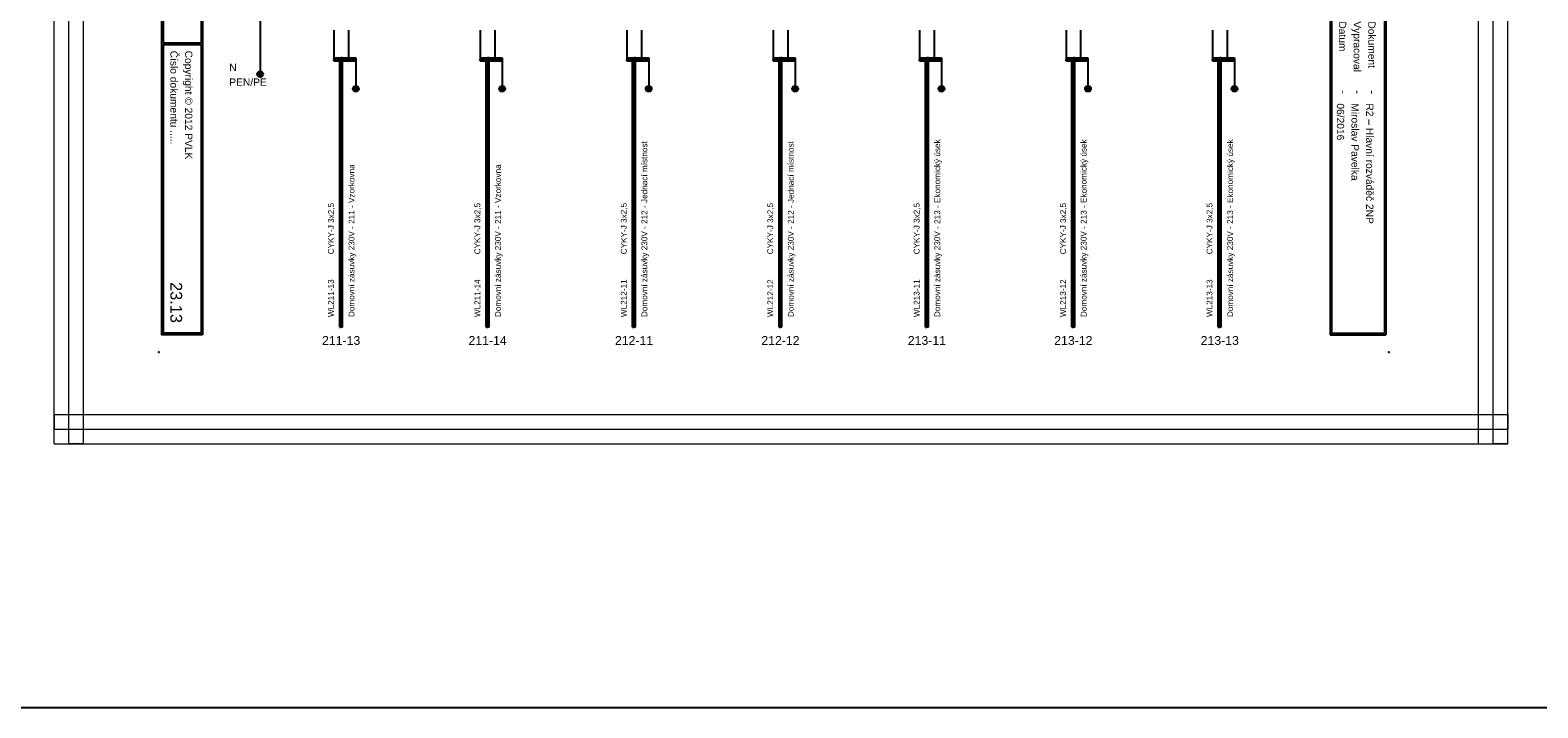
# Model space of a CAD drawing. Extents: x -9495 to -1492, y 3269 to 3834.
# Tile 36 of 44: x -3207 to -2692, y 3269 to 3500. Entities that reach past the tile are written whole.
import ezdxf
from ezdxf.enums import TextEntityAlignment as Align

# ---------------------------------------------------------------- set-up
doc = ezdxf.new("R2010")
doc.units = 0
doc.header["$MEASUREMENT"] = 0
for name, color, linetype in [('1-KRESBA', 7, 'Continuous'), ('__Bílá', 7, 'Continuous'), ('__Rudá 010', 10, 'Continuous'), ('__Svmodrá', 4, 'Continuous'), ('__Vínová 220', 220, 'Continuous'), ('__Zelená', 3, 'Continuous')]:
    doc.layers.add(name, color=color, linetype=linetype)
doc.styles.add('Arial', font='arial.ttf')
doc.styles.add('GENERATED_STYLE_1', font='arial.ttf')

# ---------------------------------------------------------------- blocks, each defined once
blk = doc.blocks.new('BLK_Razítko_malé_pro_rozváděče')
at = {"layer": '__Bílá'}
for p, q in [((15, -1), (15, -20)), ((15, -1), (294, -1)), ((15.5, -1.5), (15.5, -19.5)), ((15.5, -1.5), (184.5, -1.5)), ((184.5, -1.5), (184.5, -19.5)), ((185, -1.5), (185, -19.5)), ((185, -1.5), (293.5, -1.5)), ((293.5, -19.5), (293.5, -1.5)), ((294, -20), (294, -1)), ((15, -20), (294, -20)), ((15.5, -19.5), (184.5, -19.5)), ((185, -19.5), (293.5, -19.5)), ((15, -405), (15, -419)), ((15, -405), (294, -405)), ((15.5, -405.5), (15.5, -418.5)), ((15.5, -405.5), (194.5, -405.5)), ((194.5, -405.5), (194.5, -418.5)), ((195, -405.5), (195, -418.5)), ((195, -405.5), (293.5, -405.5)), ((293.5, -405.5), (293.5, -418.5)), ((294, -405), (294, -419)), ((15, -419), (294, -419)), ((15.5, -418.5), (194.5, -418.5)), ((195, -418.5), (293.5, -418.5))]:
    blk.add_line(p, q, dxfattribs=at)
for p in [(0, 0), (300, 0), (0, -420), (300, -420)]:
    blk.add_point(p, dxfattribs=at)
at = {"layer": '__Bílá', "style": 'Arial'}
for s, height, p in [('Dokument', 2.5, (187, -7)), ('SO/PS', 2.5, (17.5, -12)), ('-', 3, (38, -7)), ('Vypracoval', 2.5, (187, -12)), ('-', 3, (210.5, -7)), ('Investor', 2.5, (17.5, -17)), ('-', 3, (38, -12)), ('Datum', 2.5, (187, -17)), ('-', 3, (210.5, -12)), ('-', 3, (38, -17)), ('-', 3, (210.5, -17)), ('PVLK PROJECT s.r.o. , Langrova 195/33,  787 01 Šumperk', 2.5, (17.5, -411)), ('Copyright © 2012 PVLK', 2.5, (197, -411)), ('Telefon: 773 836 685, mobil: 777 848 204, e-mail: %%Upavelka@pvlk.cz', 2.5, (17.5, -416)), ('Číslo dokumentu .....', 2.5, (197, -416))]:
    blk.add_text(s, height=height, dxfattribs=at).set_placement(p)
at = {"layer": '__Vínová 220', "char_height": 2.5, "attachment_point": 7, "style": 'Arial'}
for s, insert in [('715 0908', (17.5, -7)), ('Rozšíření výrobního areálu firmy PLASTKON PRODUCT, S.R.O.', (42.5, -7.75)), ('R2 – Hlavní rozváděč 2NP', (215, -7.75)), ('SO 02 - Novostavba skladovací haly s administrativní budovou', (42.5, -12.75)), ('Miroslav Pavelka', (215, -12.75)), ('Plastkon product, s.r.o., Hlavní 147, Mikulovice 790 84', (42.5, -17.75)), ('06/2016', (215, -17.75))]:
    blk.add_mtext(s, dxfattribs=dict(at, insert=insert))
at = {"layer": '__Vínová 220', "style": 'Arial'}
blk.add_attdef('ČÍSLO', text='', height=4, dxfattribs=at).set_placement((290, -416), align=Align.RIGHT)
blk = doc.blocks.new('V0085A01')
h = blk.add_hatch(color=256)
edge = h.paths.add_edge_path()
edge.add_arc((0, 0), 1, 0, 360)
blk.add_circle((0, 0), 1)

msp = doc.modelspace()

# ---------------------------------------------------------------- linework, layer by layer
at = {"layer": '1-KRESBA'}
for p, q in [((-3128.48, 3645), (-3128.48, 3485.1)), ((-3103.31, 3500), (-3103.31, 3490)), ((-3098.31, 3500), (-3098.31, 3490)), ((-3053.31, 3500), (-3053.31, 3490)), ((-3048.31, 3500), (-3048.31, 3490)), ((-3003.31, 3500), (-3003.31, 3490)), ((-2998.31, 3500), (-2998.31, 3490)), ((-2953.31, 3500), (-2953.31, 3490)), ((-2948.31, 3500), (-2948.31, 3490)), ((-2903.31, 3500), (-2903.31, 3490)), ((-2898.31, 3500), (-2898.31, 3490)), ((-2853.31, 3500), (-2853.31, 3490)), ((-2848.31, 3500), (-2848.31, 3490)), ((-2803.31, 3500), (-2803.31, 3490)), ((-2798.31, 3500), (-2798.31, 3490)), ((-3103.31, 3490.5), (-3103.31, 3490)), ((-3103.31, 3490.5), (-3095.81, 3490.5)), ((-3101.31, 3398.53), (-3101.31, 3490.5)), ((-3101.31, 3490.5), (-3100.81, 3490.5)), ((-3100.81, 3398.53), (-3100.81, 3490.5)), ((-3100.31, 3490.5), (-3100.81, 3490.5)), ((-3100.31, 3398.53), (-3100.31, 3490.5)), ((-3095.81, 3490.5), (-3095.81, 3490)), ((-3053.31, 3490.5), (-3053.31, 3490)), ((-3053.31, 3490.5), (-3045.81, 3490.5)), ((-3051.31, 3398.53), (-3051.31, 3490.5)), ((-3051.31, 3490.5), (-3050.81, 3490.5)), ((-3050.81, 3398.53), (-3050.81, 3490.5)), ((-3050.31, 3490.5), (-3050.81, 3490.5)), ((-3050.31, 3398.53), (-3050.31, 3490.5)), ((-3045.81, 3490.5), (-3045.81, 3490)), ((-3003.31, 3490.5), (-3003.31, 3490)), ((-3003.31, 3490.5), (-2995.81, 3490.5)), ((-3001.31, 3398.53), (-3001.31, 3490.5)), ((-3001.31, 3490.5), (-3000.81, 3490.5)), ((-3000.81, 3398.53), (-3000.81, 3490.5)), ((-3000.31, 3490.5), (-3000.81, 3490.5)), ((-3000.31, 3398.53), (-3000.31, 3490.5)), ((-2995.81, 3490.5), (-2995.81, 3490)), ((-2953.31, 3490.5), (-2953.31, 3490)), ((-2953.31, 3490.5), (-2945.81, 3490.5)), ((-2951.31, 3398.53), (-2951.31, 3490.5)), ((-2951.31, 3490.5), (-2950.81, 3490.5)), ((-2950.81, 3398.53), (-2950.81, 3490.5)), ((-2950.31, 3490.5), (-2950.81, 3490.5)), ((-2950.31, 3398.53), (-2950.31, 3490.5)), ((-2945.81, 3490.5), (-2945.81, 3490)), ((-2903.31, 3490.5), (-2903.31, 3490)), ((-2903.31, 3490.5), (-2895.81, 3490.5)), ((-2901.31, 3398.53), (-2901.31, 3490.5)), ((-2901.31, 3490.5), (-2900.81, 3490.5)), ((-2900.81, 3398.53), (-2900.81, 3490.5)), ((-2900.31, 3490.5), (-2900.81, 3490.5)), ((-2900.31, 3398.53), (-2900.31, 3490.5)), ((-2895.81, 3490.5), (-2895.81, 3490)), ((-2853.31, 3490.5), (-2853.31, 3490)), ((-2853.31, 3490.5), (-2845.81, 3490.5)), ((-2851.31, 3398.53), (-2851.31, 3490.5)), ((-2851.31, 3490.5), (-2850.81, 3490.5)), ((-2850.81, 3398.53), (-2850.81, 3490.5)), ((-2850.31, 3490.5), (-2850.81, 3490.5)), ((-2850.31, 3398.53), (-2850.31, 3490.5)), ((-2845.81, 3490.5), (-2845.81, 3490)), ((-2803.31, 3490.5), (-2803.31, 3490)), ((-2803.31, 3490.5), (-2795.81, 3490.5)), ((-2801.31, 3398.53), (-2801.31, 3490.5)), ((-2801.31, 3490.5), (-2800.81, 3490.5)), ((-2800.81, 3398.53), (-2800.81, 3490.5)), ((-2800.31, 3490.5), (-2800.81, 3490.5)), ((-2800.31, 3398.53), (-2800.31, 3490.5)), ((-2795.81, 3490.5), (-2795.81, 3490)), ((-3103.31, 3489.5), (-3103.31, 3490)), ((-3103.31, 3490), (-3095.81, 3490)), ((-3103.31, 3489.5), (-3095.81, 3489.5)), ((-3095.81, 3490), (-3095.81, 3480)), ((-3095.81, 3489.5), (-3095.81, 3490)), ((-3053.31, 3489.5), (-3053.31, 3490)), ((-3053.31, 3490), (-3045.81, 3490)), ((-3053.31, 3489.5), (-3045.81, 3489.5)), ((-3045.81, 3490), (-3045.81, 3480)), ((-3045.81, 3489.5), (-3045.81, 3490)), ((-3003.31, 3489.5), (-3003.31, 3490)), ((-3003.31, 3490), (-2995.81, 3490)), ((-3003.31, 3489.5), (-2995.81, 3489.5)), ((-2995.81, 3490), (-2995.81, 3480)), ((-2995.81, 3489.5), (-2995.81, 3490)), ((-2953.31, 3489.5), (-2953.31, 3490)), ((-2953.31, 3490), (-2945.81, 3490)), ((-2953.31, 3489.5), (-2945.81, 3489.5)), ((-2945.81, 3490), (-2945.81, 3480)), ((-2945.81, 3489.5), (-2945.81, 3490)), ((-2903.31, 3489.5), (-2903.31, 3490)), ((-2903.31, 3490), (-2895.81, 3490)), ((-2903.31, 3489.5), (-2895.81, 3489.5)), ((-2895.81, 3490), (-2895.81, 3480)), ((-2895.81, 3489.5), (-2895.81, 3490)), ((-2853.31, 3489.5), (-2853.31, 3490)), ((-2853.31, 3490), (-2845.81, 3490)), ((-2853.31, 3489.5), (-2845.81, 3489.5)), ((-2845.81, 3490), (-2845.81, 3480)), ((-2845.81, 3489.5), (-2845.81, 3490)), ((-2803.31, 3489.5), (-2803.31, 3490)), ((-2803.31, 3490), (-2795.81, 3490)), ((-2803.31, 3489.5), (-2795.81, 3489.5)), ((-2795.81, 3490), (-2795.81, 3480)), ((-2795.81, 3489.5), (-2795.81, 3490)), ((-3101.31, 3398.53), (-3100.81, 3398.53)), ((-3100.31, 3398.53), (-3100.81, 3398.53)), ((-3051.31, 3398.53), (-3050.81, 3398.53)), ((-3050.31, 3398.53), (-3050.81, 3398.53)), ((-3001.31, 3398.53), (-3000.81, 3398.53)), ((-3000.31, 3398.53), (-3000.81, 3398.53)), ((-2951.31, 3398.53), (-2950.81, 3398.53)), ((-2950.31, 3398.53), (-2950.81, 3398.53)), ((-2901.31, 3398.53), (-2900.81, 3398.53)), ((-2900.31, 3398.53), (-2900.81, 3398.53)), ((-2851.31, 3398.53), (-2850.81, 3398.53)), ((-2850.31, 3398.53), (-2850.81, 3398.53)), ((-2801.31, 3398.53), (-2800.81, 3398.53)), ((-2800.31, 3398.53), (-2800.81, 3398.53))]:
    msp.add_line(p, q, dxfattribs=at)
at = {"layer": '1-KRESBA', "color": 3}
msp.add_lwpolyline([(-9494.98, 3833.62), (-1491.97, 3833.62), (-1491.97, 3268.56), (-9494.98, 3268.56)], close=True, dxfattribs=at)
at = {"layer": '__Vínová 220', "lineweight": 0}
for p, q in [((-3198.84, 3358.74), (-3198.84, 3724.82)), ((-3193.84, 3358.74), (-3193.84, 3724.82)), ((-3188.84, 3358.74), (-3188.84, 3724.82)), ((-2712.43, 3358.74), (-2712.43, 3724.82)), ((-2707.43, 3358.74), (-2707.43, 3724.82)), ((-2702.43, 3358.74), (-2702.43, 3724.82)), ((-3198.84, 3368.74), (-3198.84, 3363.74)), ((-3198.84, 3368.74), (-2702.43, 3368.74)), ((-2702.43, 3368.74), (-2702.43, 3363.74)), ((-3198.84, 3358.74), (-3198.84, 3363.74)), ((-3198.84, 3363.74), (-2702.43, 3363.74)), ((-2702.43, 3358.74), (-2702.43, 3363.74)), ((-3198.84, 3358.74), (-2702.43, 3358.74)), ((-3198.84, 3358.74), (-3193.84, 3358.74)), ((-3188.84, 3358.74), (-3193.84, 3358.74)), ((-2712.43, 3358.74), (-2707.43, 3358.74)), ((-2702.43, 3358.74), (-2707.43, 3358.74))]:
    msp.add_line(p, q, dxfattribs=at)

# ---------------------------------------------------------------- block references
at = {"color": 250, "linetype": 'Continuous'}
for p in [(-3128.48, 3484.97), (-3095.81, 3480), (-3045.81, 3480), (-2995.81, 3480), (-2945.81, 3480), (-2895.81, 3480), (-2845.81, 3480), (-2795.81, 3480)]:
    msp.add_blockref('V0085A01', p, dxfattribs=at)
at = {"layer": '1-KRESBA', "rotation": 270}
msp.add_blockref('BLK_Razítko_malé_pro_rozváděče', (-2743.12, 3690), dxfattribs=at).add_auto_attribs({'ČÍSLO': '23.13'})

# ---------------------------------------------------------------- texts
at = {"layer": '__Rudá 010', "style": 'Arial'}
for s, p in [('CYKY-J 3x2,5', (-3103.31, 3423.45)), ('CYKY-J 3x2,5', (-3053.31, 3423.45)), ('CYKY-J 3x2,5', (-3003.31, 3423.45)), ('CYKY-J 3x2,5', (-2953.31, 3423.45)), ('CYKY-J 3x2,5', (-2903.31, 3423.45)), ('CYKY-J 3x2,5', (-2853.31, 3423.45)), ('CYKY-J 3x2,5', (-2803.31, 3423.45)), ('WL211-13', (-3103.31, 3402)), ('WL211-14', (-3053.31, 3402)), ('WL212-11', (-3003.31, 3402)), ('WL212-12', (-2953.31, 3402)), ('WL213-11', (-2903.31, 3402)), ('WL213-12', (-2853.31, 3402)), ('WL213-13', (-2803.31, 3402))]:
    msp.add_text(s, height=2, rotation=90, dxfattribs=at).set_placement(p)
at = {"layer": '__Rudá 010', "style": 'GENERATED_STYLE_1'}
for s, p in [('211-13', (-3100.81, 3392.53)), ('211-14', (-3050.81, 3392.53)), ('212-11', (-3000.81, 3392.53)), ('212-12', (-2950.81, 3392.53)), ('213-11', (-2900.81, 3392.53)), ('213-12', (-2850.81, 3392.53)), ('213-13', (-2800.81, 3392.53))]:
    msp.add_text(s, height=3, dxfattribs=at).set_placement(p, align=Align.CENTER)
at = {"layer": '__Rudá 010', "char_height": 2, "width": 62.8406, "attachment_point": 1, "rotation": 90, "style": 'Arial'}
for s, insert in [('Domovní zásuvky 230V - 212 - Jednací místnost', (-2998.28, 3402)), ('Domovní zásuvky 230V - 212 - Jednací místnost', (-2948.28, 3402)), ('Domovní zásuvky 230V - 213 - Ekonomický úsek', (-2898.28, 3402)), ('Domovní zásuvky 230V - 213 - Ekonomický úsek', (-2848.28, 3402)), ('Domovní zásuvky 230V - 213 - Ekonomický úsek', (-2798.28, 3402)), ('Domovní zásuvky 230V - 211 - Vzorkovna', (-3098.28, 3402)), ('Domovní zásuvky 230V - 211 - Vzorkovna', (-3048.28, 3402))]:
    msp.add_mtext(s, dxfattribs=dict(at, insert=insert))
at = {"layer": '__Svmodrá', "linetype": 'Continuous', "style": 'Arial'}
msp.add_text('N', height=2.5, dxfattribs=at).set_placement((-3139.01, 3486))
at = {"layer": '__Zelená', "linetype": 'Continuous', "style": 'Arial'}
msp.add_text('PEN/PE', height=2.5, dxfattribs=at).set_placement((-3139.01, 3481))

doc.saveas('drawing.dxf')
